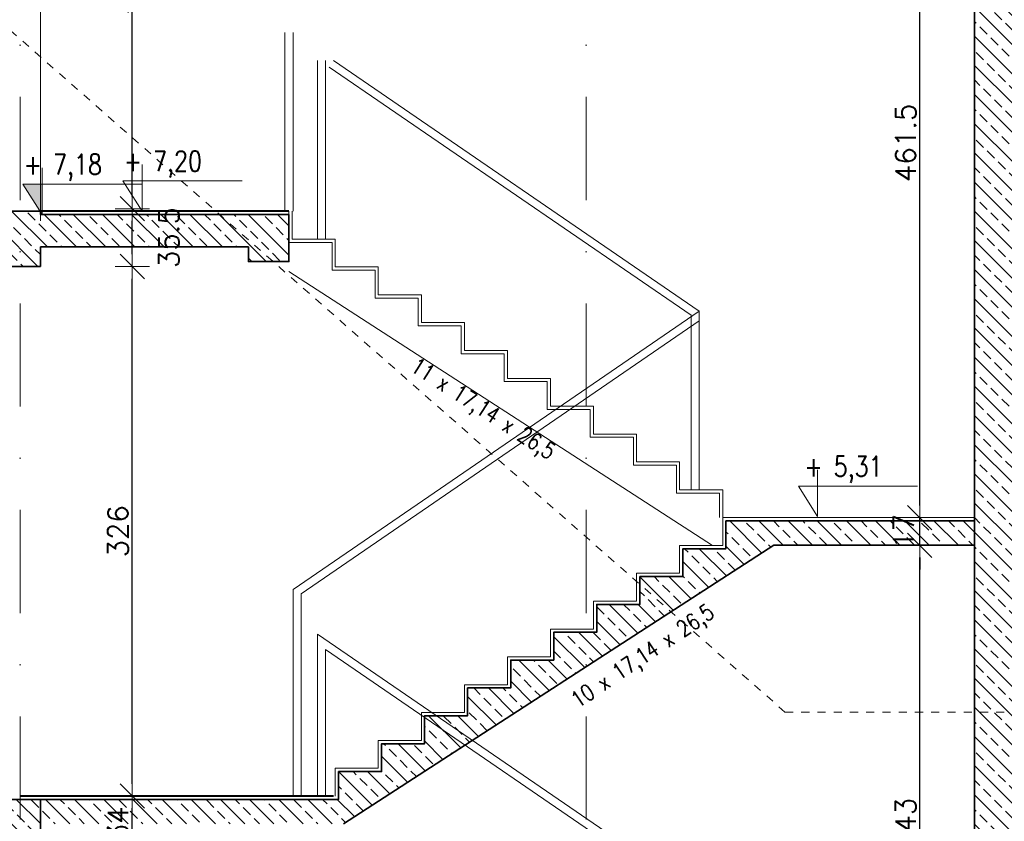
# Model space of a CAD drawing. Header units: millimetres. Extents: x 23192 to 177760, y -399809 to -79279.
# Tile 42 of 256: x 61662 to 62268, y -208662 to -208169. Entities that reach past the tile are written whole.
import ezdxf

# ---------------------------------------------------------------- set-up
doc = ezdxf.new("R2010")
doc.units = ezdxf.units.MM
doc.linetypes.add('2_3', pattern=[1, 0.5, -0.5])
doc.linetypes.add('DASHDOT', pattern=[25.4, 12.7, -6.35, 0, -6.35])
doc.layers.get('0').update_dxf_attribs({"lineweight": 0})
for name, color, linetype, lineweight in [('!! 0_ Istn-widok', 1, 'Continuous', 15), ('!! 1_hatch projektowane ściany', 4, 'Continuous', 5), ('!! 1_PROJ Sciany', 2, 'Continuous', 40), ('!! 1_PROJ widok', 5, 'Continuous', 9), ('!! 1_PROJ ŻELBET', 1, 'Continuous', 35), ('!! wymiary osi', 250, 'Continuous', 9), ('0-osie-liniA', 14, 'DASHDOT', 5), ('0-rzedne-blok', 62, 'Continuous', 13)]:
    doc.layers.add(name, color=color, linetype=linetype, lineweight=lineweight)
doc.styles.add('50', font='ROMANS.shx', dxfattribs={"width": 0.8, "height": 10})
doc.styles.add('DEUTSCH', font='SIMPLEX8')
doc.styles.add('TXT', font='simplex.shx')
doc.dimstyles.new('DIM50', dxfattribs={"dimscale": 5, "dimtxt": 2.5, "dimasz": 1.5, "dimexe": 0, "dimexo": 0, "dimgap": 0.5, "dimtad": 1, "dimdec": 4, "dimrnd": 0.5, "dimdsep": 46, "dimtxsty": 'TXT', "dimblk1": 'TICK1', "dimblk2": 'TICK1', "dimsah": 1, "dimcen": 0, "dimse1": 1, "dimse2": 1, "dimclrd": 1, "dimclre": 7, "dimclrt": 9, "dimadec": 0, "dimazin": 0, "dimtfac": 1, "dimtdec": 4, "dimtmove": 2, "dimatfit": 3, "dimldrblk": 'TICK1', "dimfxl": 1, "dimtolj": 1, "dimarcsym": 0})

# ---------------------------------------------------------------- blocks, each defined once
blk = doc.blocks.new('BLOK OSIE D-E PD')
at = {"layer": '0-osie-liniA', "ltscale": 5}
for points in [[(61662.56735, -214526.31528), (61662.56735, -216318.84626)], [(62011.06735, -214526.31528), (62011.06735, -216318.84626)]]:
    blk.add_lwpolyline(points, dxfattribs=at)
blk = doc.blocks.new('D_kota')
for p, q in [((8.66, 0), (8.66, 23.02)), ((-0.76, 15), (8.66, 15)), ((8.66, 0), (-0.76, 15))]:
    blk.add_line(p, q)
blk.add_lwpolyline([(-0.76, 15), (57.9, 15)])
at = {"style": 'DEUTSCH', "width": 0.8}
blk.add_attdef('POZ.ARCH', (7.32, 19.66), '', height=10, dxfattribs=at)
blk = doc.blocks.new('TICK1')
at = {"color": 2}
blk.add_line((-1, -1), (1, 1), dxfattribs=at)
at = {"color": 0}
for p, q in [((0, -1.4), (0, 1.4)), ((0, 0), (-1, 0))]:
    blk.add_line(p, q, dxfattribs=at)
blk = doc.blocks.new('*D3633')
at = {"layer": '!! wymiary osi', "color": 1, "lineweight": -2, "transparency": 16777216}
blk.add_line((62216.37, -208828.05), (62216.37, -208500.05), dxfattribs=at)
at = {"layer": 'DEFPOINTS', "color": 0, "transparency": 16777216}
for p in [(62216.37, -208492.55), (62233.8, -208492.55), (62233.8, -208835.55)]:
    blk.add_point(p, dxfattribs=at)
at = {"layer": '!! wymiary osi', "color": 1, "lineweight": -2, "transparency": 16777216, "xscale": 7.5, "yscale": 7.5, "zscale": 7.5}
for p, rotation in [((62216.37, -208492.55), 90), ((62216.37, -208835.55), 270)]:
    blk.add_blockref('TICK1', p, dxfattribs=dict(at, rotation=rotation))
at = {"layer": '!! wymiary osi', "color": 9, "transparency": 16777216, "insert": (62207.62, -208664.05), "char_height": 12.5, "attachment_point": 5, "rotation": 90, "style": 'TXT'}
blk.add_mtext('\\A1;343', dxfattribs=at)
blk = doc.blocks.new('*D3634')
at = {"layer": '!! wymiary osi', "color": 1, "lineweight": -2, "transparency": 16777216}
for p, q in [((62216.37, -208468.05), (62216.37, -208460.55)), ((62216.37, -208492.55), (62216.37, -208475.55)), ((62216.37, -208500.05), (62216.37, -208507.55))]:
    blk.add_line(p, q, dxfattribs=at)
at = {"layer": 'DEFPOINTS', "color": 0, "transparency": 16777216}
for p in [(62216.37, -208475.55), (62233.8, -208475.55), (62233.8, -208492.55)]:
    blk.add_point(p, dxfattribs=at)
at = {"layer": '!! wymiary osi', "color": 1, "lineweight": -2, "transparency": 16777216, "xscale": 7.5, "yscale": 7.5, "zscale": 7.5}
for p, rotation in [((62216.37, -208475.55), 270), ((62216.37, -208492.55), 90)]:
    blk.add_blockref('TICK1', p, dxfattribs=dict(at, rotation=rotation))
at = {"layer": '!! wymiary osi', "color": 9, "transparency": 16777216, "insert": (62206.37, -208484.05), "char_height": 12.5, "attachment_point": 5, "rotation": 90, "style": 'TXT'}
blk.add_mtext('\\A1;17', dxfattribs=at)
blk = doc.blocks.new('*D3635')
at = {"layer": '!! wymiary osi', "color": 1, "lineweight": -2, "transparency": 16777216}
blk.add_line((62216.37, -208468.05), (62216.37, -208021.72), dxfattribs=at)
at = {"layer": 'DEFPOINTS', "color": 0, "transparency": 16777216}
for p in [(62216.37, -208014.22), (62233.8, -208014.22), (62233.8, -208475.55)]:
    blk.add_point(p, dxfattribs=at)
at = {"layer": '!! wymiary osi', "color": 1, "lineweight": -2, "transparency": 16777216, "xscale": 7.5, "yscale": 7.5, "zscale": 7.5}
for p, rotation in [((62216.37, -208014.22), 90), ((62216.37, -208475.55), 270)]:
    blk.add_blockref('TICK1', p, dxfattribs=dict(at, rotation=rotation))
at = {"layer": '!! wymiary osi', "color": 9, "transparency": 16777216, "insert": (62207.62, -208244.88), "char_height": 12.5, "attachment_point": 5, "rotation": 90, "style": 'TXT'}
blk.add_mtext('\\A1;461.5', dxfattribs=at)
blk = doc.blocks.new('*D3642')
at = {"layer": '!! wymiary osi', "color": 1, "lineweight": -2, "transparency": 16777216}
blk.add_line((61731.63, -208673.48), (61731.63, -208654.48), dxfattribs=at)
at = {"layer": 'DEFPOINTS', "color": 0, "transparency": 16777216}
for p in [(61675.07, -208646.98), (61731.63, -208646.98), (61675.07, -208680.98)]:
    blk.add_point(p, dxfattribs=at)
at = {"layer": '!! wymiary osi', "color": 1, "lineweight": -2, "transparency": 16777216, "xscale": 7.5, "yscale": 7.5, "zscale": 7.5}
for p, rotation in [((61731.63, -208646.98), 90), ((61731.63, -208680.98), 270)]:
    blk.add_blockref('TICK1', p, dxfattribs=dict(at, rotation=rotation))
at = {"layer": '!! wymiary osi', "color": 9, "transparency": 16777216, "insert": (61722.88, -208663.98), "char_height": 12.5, "attachment_point": 5, "rotation": 90, "style": 'TXT'}
blk.add_mtext('\\A1;34', dxfattribs=at)
blk = doc.blocks.new('*D3643')
at = {"layer": '!! wymiary osi', "color": 1, "lineweight": -2, "transparency": 16777216}
blk.add_line((61731.63, -208639.48), (61731.63, -208328.48), dxfattribs=at)
at = {"layer": 'DEFPOINTS', "color": 0, "transparency": 16777216}
for p in [(61675.07, -208320.98), (61731.63, -208320.98), (61675.07, -208646.98)]:
    blk.add_point(p, dxfattribs=at)
at = {"layer": '!! wymiary osi', "color": 1, "lineweight": -2, "transparency": 16777216, "xscale": 7.5, "yscale": 7.5, "zscale": 7.5}
for p, rotation in [((61731.63, -208320.98), 90), ((61731.63, -208646.98), 270)]:
    blk.add_blockref('TICK1', p, dxfattribs=dict(at, rotation=rotation))
at = {"layer": '!! wymiary osi', "color": 9, "transparency": 16777216, "insert": (61722.88, -208483.98), "char_height": 12.5, "attachment_point": 5, "rotation": 90, "style": 'TXT'}
blk.add_mtext('\\A1;326', dxfattribs=at)
blk = doc.blocks.new('*D3644')
at = {"layer": '!! wymiary osi', "color": 1, "lineweight": -2, "transparency": 16777216}
blk.add_line((61731.63, -208313.48), (61731.63, -208292.89), dxfattribs=at)
at = {"layer": 'DEFPOINTS', "color": 0, "transparency": 16777216}
for p in [(61674.26, -208285.39), (61731.63, -208285.39), (61675.07, -208320.98)]:
    blk.add_point(p, dxfattribs=at)
at = {"layer": '!! wymiary osi', "color": 1, "lineweight": -2, "transparency": 16777216, "xscale": 7.5, "yscale": 7.5, "zscale": 7.5}
for p, rotation in [((61731.63, -208285.39), 90), ((61731.63, -208320.98), 270)]:
    blk.add_blockref('TICK1', p, dxfattribs=dict(at, rotation=rotation))
at = {"layer": '!! wymiary osi', "color": 9, "transparency": 16777216, "insert": (61754.13, -208303.19), "char_height": 12.5, "attachment_point": 5, "rotation": 90, "style": 'TXT'}
blk.add_mtext('\\A1;35.5', dxfattribs=at)
blk = doc.blocks.new('*D3645')
at = {"layer": '!! wymiary osi', "color": 1, "lineweight": -2, "transparency": 16777216}
blk.add_line((61731.63, -208277.89), (61731.63, -208021.72), dxfattribs=at)
at = {"layer": 'DEFPOINTS', "color": 0, "transparency": 16777216}
for p in [(61674.26, -208014.22), (61731.63, -208014.22), (61674.26, -208285.39)]:
    blk.add_point(p, dxfattribs=at)
at = {"layer": '!! wymiary osi', "color": 1, "lineweight": -2, "transparency": 16777216, "xscale": 7.5, "yscale": 7.5, "zscale": 7.5}
for p, rotation in [((61731.63, -208014.22), 90), ((61731.63, -208285.39), 270)]:
    blk.add_blockref('TICK1', p, dxfattribs=dict(at, rotation=rotation))
at = {"layer": '!! wymiary osi', "color": 9, "transparency": 16777216, "insert": (61722.88, -208149.8), "char_height": 12.5, "attachment_point": 5, "rotation": 90, "style": 'TXT'}
blk.add_mtext('\\A1;271', dxfattribs=at)

msp = doc.modelspace()

# ---------------------------------------------------------------- hatches: boundary and pattern name
at = {"layer": '!! 1_hatch projektowane ściany'}
h = msp.add_hatch(dxfattribs=at)
h.set_pattern_fill('ANSI33', color=256, scale=2, angle=90)
h.paths.add_polyline_path([(62275.06965, -207991.73849), (62250.06965, -207991.73849), (62250.06965, -209026.97711), (62275.06965, -209026.97711)])
h = msp.add_hatch(dxfattribs=at)
h.set_pattern_fill('ANSI33', color=256, scale=2, angle=90)
h.paths.add_polyline_path([(60842.56735, -208183.97711), (60829.56735, -208183.97711), (60829.56735, -208351.97711), (60842.56735, -208351.97711)])
h.paths.add_polyline_path([(61412.06735, -208300.97711), (61399.56735, -208300.97711), (61399.56735, -208306.97711), (60854.56735, -208306.97711), (60854.56735, -208183.97711), (60842.56735, -208183.97711), (60842.56735, -208351.97711), (60854.56735, -208351.97711), (60854.56735, -208326.97711), (61412.06735, -208326.97711)])
h.paths.add_polyline_path([(61675.06965, -208308.97711), (61762.45107, -208308.97711), (61739.7238, -208288.97711), (61675.06965, -208288.97711), (61675.06965, -208286.97711), (61650.06965, -208286.97711), (61650.06965, -208300.97711), (61412.06735, -208300.97711), (61412.06735, -208326.97711), (61424.56735, -208326.97711), (61424.56735, -208320.97711), (61675.06965, -208320.97711)])
h.paths.add_polyline_path([(61828.06965, -208288.97711), (61739.7238, -208288.97711), (61762.45107, -208308.97711), (61803.06965, -208308.97711), (61803.06965, -208317.98496), (61828.06965, -208317.98496)])
h = msp.add_hatch(dxfattribs=at)
h.set_pattern_fill('ANSI33', color=256, scale=2, angle=90)
h.paths.add_polyline_path([(61936.38889, -208615.59989), (61911.56965, -208598.58098), (61911.56965, -208614.69139), (61885.06965, -208614.69139), (61885.06965, -208631.83425), (61858.56965, -208631.83425), (61858.56965, -208648.97711), (61675.06965, -208648.97711), (61675.06965, -208663.97711), (61861.61325, -208663.97711)])
h.paths.add_polyline_path([(61918.90529, -208597.54854), (61911.56965, -208597.54854), (61911.56965, -208598.58098), (61936.38889, -208615.59989), (61940.93807, -208612.65673)])
h.paths.add_polyline_path([(62011.06735, -208567.28554), (62011.06735, -208546.11996), (61991.06965, -208546.11996), (61991.06965, -208563.26282), (61964.56965, -208563.26282), (61964.56965, -208580.40568), (61938.06965, -208580.40568), (61938.06965, -208597.54854), (61918.90529, -208597.54854), (61940.93807, -208612.65673)])
h.paths.add_polyline_path([(62036.95275, -208550.53859), (62017.56965, -208533.48146), (62017.56965, -208546.11996), (62011.06735, -208546.11996), (62011.06735, -208567.28554)])
h.paths.add_polyline_path([(62126.58673, -208492.54854), (62250.06965, -208492.54854), (62250.06965, -208477.54854), (62097.06965, -208477.54854), (62097.06965, -208494.69139), (62070.56965, -208494.69139), (62070.56965, -208511.83425), (62044.06965, -208511.83425), (62044.06965, -208528.97711), (62017.56965, -208528.97711), (62017.56965, -208533.48146), (62036.95275, -208550.53859)])
h = msp.add_hatch(dxfattribs=at)
h.set_pattern_fill('ANSI33', color=256, scale=2, angle=90)
h.paths.add_polyline_path([(60829.56735, -208705.97711), (60829.56735, -208661.47711), (61650.06965, -208660.97711), (61650.06965, -208648.97711), (61675.06965, -208648.97711), (61675.06965, -208680.97711), (60854.56735, -208680.97711), (60854.56735, -208705.97711)])
at = {"layer": '0-rzedne-blok'}
h = msp.add_hatch(color=256, dxfattribs=at)
h.dxf.hatch_style = 1
h.paths.add_polyline_path([(61676.06397, -208288.97711), (61664.28821, -208270.22711), (61676.06397, -208270.22711)])

# ---------------------------------------------------------------- linework, layer by layer
at = {"layer": '!! 0_ Istn-widok', "linetype": '2_3', "ltscale": 10}
for points in [[(62133.39629, -208595.23097), (61412.06735, -207960.4615)], [(62133.39629, -208595.23097), (63380.06373, -208595.23097)]]:
    msp.add_lwpolyline(points, dxfattribs=at)
at = {"layer": '!! 1_PROJ Sciany'}
for points in [[(61828.06965, -208286.97711), (61675.06965, -208286.97711)], [(61855.57196, -208646.97711), (61662.56735, -208646.97711)]]:
    msp.add_lwpolyline(points, dxfattribs=at)
at = {"layer": '!! 1_PROJ widok'}
for p, q in [((61675.06965, -208292.97711), (61675.06965, -208014.21604)), ((62095.06965, -208475.54854), (62250.06965, -208475.54854))]:
    msp.add_line(p, q, dxfattribs=at)
for points in [[(61825.57196, -208286.97711), (61825.57196, -208176.97711)], [(61830.57196, -208286.97711), (61830.57196, -208176.97711)], [(61845.57196, -208304.11996), (61845.57196, -208194.11996)], [(61850.57196, -208304.11996), (61850.57196, -208194.11996)], [(62080.57196, -208348.40568), (61855.57196, -208194.11996)], [(62075.57196, -208351.03971), (61852.74432, -208198.24361)], [(61828.06965, -208286.97711), (61828.06965, -208306.11996), (61854.56965, -208306.11996), (61854.56965, -208323.26282), (61881.06965, -208323.26282), (61881.06965, -208340.40568), (61907.56965, -208340.40568), (61907.56965, -208357.54854), (61934.06965, -208357.54854), (61934.06965, -208374.69139), (61960.56965, -208374.69139), (61960.56965, -208391.83425), (61987.06965, -208391.83425), (61987.06965, -208408.97711), (62013.56965, -208408.97711), (62013.56965, -208426.11996), (62040.06965, -208426.11996), (62040.06965, -208443.26282), (62066.56965, -208443.26282), (62066.56965, -208460.40568), (62093.06965, -208460.40568), (62093.06965, -208475.54854)], [(61830.06965, -208286.97711), (61830.06965, -208304.11996), (61856.56965, -208304.11996), (61856.56965, -208321.26282), (61883.06965, -208321.26282), (61883.06965, -208338.40568), (61909.56965, -208338.40568), (61909.56965, -208355.54854), (61936.06965, -208355.54854), (61936.06965, -208372.69139), (61962.56965, -208372.69139), (61962.56965, -208389.83425), (61989.06965, -208389.83425), (61989.06965, -208406.97711), (62015.56965, -208406.97711), (62015.56965, -208424.11996), (62042.06965, -208424.11996), (62042.06965, -208441.26282), (62068.56965, -208441.26282), (62068.56965, -208458.40568), (62095.06965, -208458.40568), (62095.06965, -208475.54854)], [(62088.86168, -208492.69139), (61828.06965, -208323.98496)], [(61830.57196, -208646.97711), (61830.57196, -208519.83425), (62080.57196, -208348.40568)], [(62075.57196, -208458.40568), (62075.57196, -208351.03971)], [(62080.57196, -208458.40568), (62080.57196, -208348.40568)], [(61835.57196, -208646.97711), (61835.57196, -208522.46828), (62080.57196, -208354.46828)], [(61856.56965, -208646.97711), (61856.56965, -208629.83425), (61883.06965, -208629.83425), (61883.06965, -208612.69139), (61909.56965, -208612.69139), (61909.56965, -208595.54854), (61936.06965, -208595.54854), (61936.06965, -208578.40568), (61962.56965, -208578.40568), (61962.56965, -208561.26282), (61989.06965, -208561.26282), (61989.06965, -208544.11996), (62015.56965, -208544.11996), (62015.56965, -208526.97711), (62042.06965, -208526.97711), (62042.06965, -208509.83425), (62068.56965, -208509.83425), (62068.56965, -208492.69139), (62095.06965, -208492.69139), (62095.06965, -208475.54854)], [(61845.57196, -208646.97711), (61845.57196, -208547.26282), (62080.57196, -208708.40568)], [(61850.57196, -208646.97711), (61850.57196, -208556.75399), (62075.57196, -208711.03971)]]:
    msp.add_lwpolyline(points, dxfattribs=at)
at = {"layer": '!! 1_PROJ ŻELBET'}
for p, q in [((62250.06965, -209166.97711), (62250.06965, -207991.73849)), ((62097.06965, -208477.54854), (62250.06965, -208477.54854)), ((62126.58673, -208492.54854), (62250.06965, -208492.54854))]:
    msp.add_line(p, q, dxfattribs=at)
for points in [[(61675.06965, -208288.97711), (61675.06965, -208286.97711), (61650.06965, -208286.97711), (61650.06965, -208300.97711)], [(61828.06965, -208288.97711), (61675.06965, -208288.97711)], [(61828.06965, -208288.97711), (61828.06965, -208317.98496), (61803.06965, -208317.98496), (61803.06965, -208308.97711)], [(61803.06965, -208308.97711), (61675.06965, -208308.97711)], [(61675.06965, -208308.97711), (61675.06965, -208320.97711)], [(61675.06965, -208320.97711), (61424.56735, -208320.97711), (61424.56735, -208326.97711), (60854.56735, -208326.97711)], [(61675.06965, -208648.97711), (61858.56965, -208648.97711), (61858.56965, -208631.83425), (61885.06965, -208631.83425), (61885.06965, -208614.69139), (61911.56965, -208614.69139), (61911.56965, -208597.54854), (61938.06965, -208597.54854), (61938.06965, -208580.40568), (61964.56965, -208580.40568), (61964.56965, -208563.26282), (61991.06965, -208563.26282), (61991.06965, -208546.11996), (62017.56965, -208546.11996), (62017.56965, -208528.97711), (62044.06965, -208528.97711), (62044.06965, -208511.83425), (62070.56965, -208511.83425), (62070.56965, -208494.69139), (62097.06965, -208494.69139), (62097.06965, -208477.54854)], [(61861.61325, -208663.97711), (62126.58673, -208492.54854)], [(61650.06965, -208648.97711), (61675.06965, -208648.97711)], [(61675.06965, -208648.97711), (61675.06965, -208680.97711)]]:
    msp.add_lwpolyline(points, dxfattribs=at)
at = {"layer": '0-rzedne-blok'}
msp.add_lwpolyline([(61676.06397, -208288.97711), (61664.28821, -208270.22711), (61676.06397, -208270.22711)], close=True, dxfattribs=at)

# ---------------------------------------------------------------- block references
msp.add_blockref('BLOK OSIE D-E PD', (0, 6945.20117))
ref = msp.add_blockref('D_kota', (61726.82496, -208286.97711), dxfattribs=dict(at, xscale=1.250000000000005, yscale=1.250000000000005, zscale=1.250000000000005))
ref.add_attrib('POZ.ARCH', '+ 7,20', (61726.47336, -208262.39716), dxfattribs={"layer": '0', "height": 12.5, "style": 'DEUTSCH', "width": 0.8})
ref = msp.add_blockref('D_kota', (61665.23865, -208288.97711), dxfattribs=dict(at, xscale=1.250000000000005, yscale=1.250000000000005, zscale=1.250000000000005))
ref.add_attrib('POZ.ARCH', '+ 7,18', (61664.88705, -208264.39716), dxfattribs={"layer": '0', "height": 12.5, "style": 'DEUTSCH', "width": 0.8})
ref = msp.add_blockref('D_kota', (62142.62432, -208474.88805), dxfattribs=dict(at, xscale=1.250000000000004, yscale=1.250000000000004, zscale=1.250000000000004))
ref.add_attrib('POZ.ARCH', '+ 5,31 ', (62145.40819, -208450.3081), dxfattribs={"layer": '0', "height": 12.5, "style": 'DEUTSCH', "width": 0.8})

# ---------------------------------------------------------------- texts
at = {"layer": '!! wymiary osi', "char_height": 10, "attachment_point": 1, "style": '50'}
for s, insert, rotation in [('11 x 17,14 x 26,5', (61907.58023, -208376.45059), 327.20399115), ('10 x 17,14 x 26,5', (62000.43815, -208584.85602), 33.88847813)]:
    msp.add_mtext_dynamic_manual_height_columns(s, width=150.9172737, gutter_width=50, heights=[0], dxfattribs=dict(at, insert=insert, rotation=rotation))

# ---------------------------------------------------------------- dimensions: what is measured, and where the dimension line sits
at = {"layer": '!! wymiary osi'}
for base, p1, p2, picture, middle in [((61731.63079, -208014.21604), (61674.26433, -208285.39391), (61674.26433, -208014.21604), '*D3645', (61722.88079, -208149.80497)), ((62216.3654, -208014.21604), (62233.79786, -208475.54854), (62233.79786, -208014.21604), '*D3635', (62207.6154, -208244.88229)), ((61731.63079, -208285.39391), (61675.06965, -208320.97711), (61674.26433, -208285.39391), '*D3644', (61754.13079, -208303.18551)), ((61731.63079, -208320.97711), (61675.06965, -208646.97711), (61675.06965, -208320.97711), '*D3643', (61722.88079, -208483.97711)), ((62216.3654, -208475.54854), (62233.79786, -208492.54854), (62233.79786, -208475.54854), '*D3634', (62206.3654, -208484.04854)), ((62216.3654, -208492.54854), (62233.79786, -208835.54854), (62233.79786, -208492.54854), '*D3633', (62207.6154, -208664.04854)), ((61731.63079, -208646.97711), (61675.06965, -208680.97711), (61675.06965, -208646.97711), '*D3642', (61722.88079, -208663.97711))]:
    dim = msp.add_linear_dim(base=base, p1=p1, p2=p2, angle=90, dimstyle='DIM50', dxfattribs=at)
    dim.commit()
    dim.dimension.update_dxf_attribs({"geometry": picture, "text_midpoint": middle})

doc.saveas('drawing.dxf')
